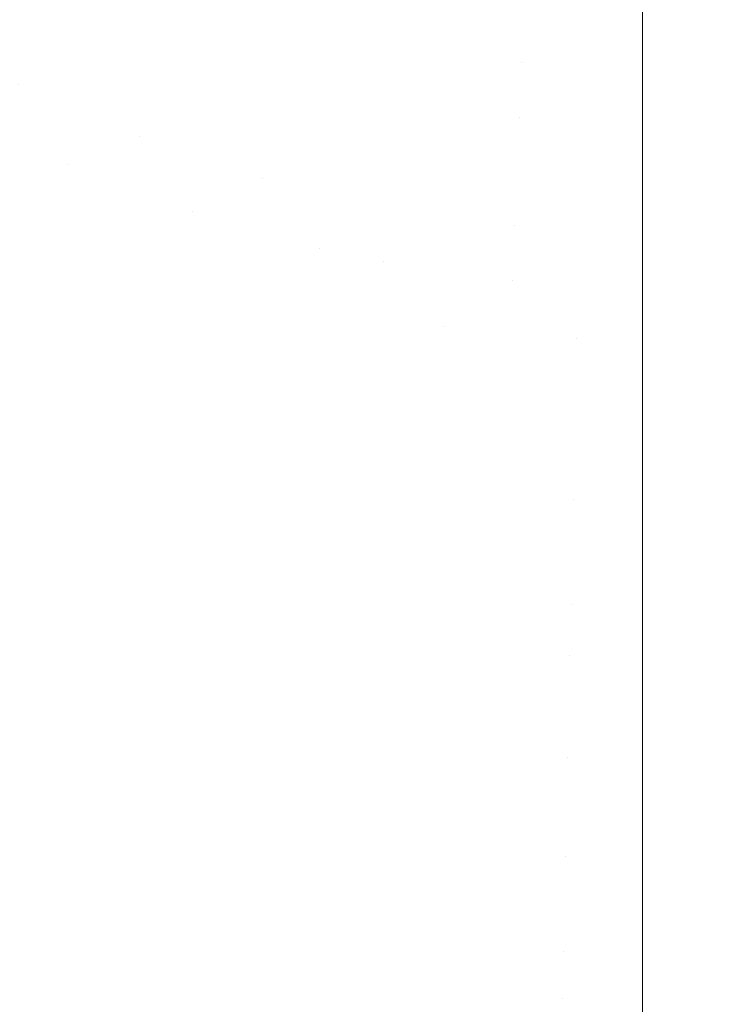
# Model space of a CAD drawing. Header units: centimetres. Extents: x -17.1 to 18.2, y 4.2 to 6.
# Tile 126 of 256: x -5.1258 to -5.0954, y 4.535 to 4.5771. Entities that reach past the tile are written whole.
import ezdxf

# ---------------------------------------------------------------- set-up
doc = ezdxf.new("R2010")
doc.units = ezdxf.units.CM
doc.header["$LTSCALE"] = 2.54
doc.layers.add('Lucido design-1', color=7, linetype='Continuous')

# ---------------------------------------------------------------- blocks, each defined once
blk = doc.blocks.new('Gruppo-3-1')
at = {"color": 7, "linetype": 'Continuous', "lineweight": 9}
blk.add_3dface([(-17.020308, 5.900212, -2276.22217), (-17.020308, 4.300212, -2276.22217), (18.147234, 4.300212, -2276.22217), (18.147234, 5.900212, -2276.22217)], dxfattribs=at)
for points, invisible_edges in [([(-5.130261, 4.579185, -2276.626728), (-5.129702, 4.581358, -2276.62603), (-5.12487, 4.578774, -2276.62603), (-5.125341, 4.576554, -2276.626728)], 15), ([(-5.119516, 4.578881, -2276.625393), (-5.119896, 4.57662, -2276.62603), (-5.12487, 4.578774, -2276.62603), (-5.124399, 4.580996, -2276.625393)], 15), ([(-5.114517, 4.57721, -2276.625393), (-5.11423, 4.579502, -2276.624816), (-5.109238, 4.578318, -2276.624816), (-5.109431, 4.576003, -2276.625393)], 15), ([(-5.125341, 4.576554, -2276.626728), (-5.125811, 4.574337, -2276.627487), (-5.13082, 4.577015, -2276.627487), (-5.130261, 4.579185, -2276.626728)], 15), ([(-5.114517, 4.57721, -2276.625393), (-5.114805, 4.574918, -2276.62603), (-5.119896, 4.57662, -2276.62603), (-5.119516, 4.578881, -2276.625393)], 15), ([(-5.125341, 4.576554, -2276.626728), (-5.12487, 4.578774, -2276.62603), (-5.119896, 4.57662, -2276.62603), (-5.120276, 4.57436, -2276.626728)], 15), ([(-5.104284, 4.575273, -2276.625393), (-5.104188, 4.577601, -2276.624816), (-5.099108, 4.578568, -2276.62454), (-5.099108, 4.57433, -2276.625577)], 11), ([(6.226033, 4.57433, -2276.625577), (-5.099108, 4.57433, -2276.625577), (-5.099108, 4.578568, -2276.62454), (6.226033, 4.578568, -2276.62454)], 5), ([(-5.109431, 4.576003, -2276.625393), (-5.109238, 4.578318, -2276.624816), (-5.104188, 4.577601, -2276.624816), (-5.104284, 4.575273, -2276.625393)], 15), ([(-5.109431, 4.576003, -2276.625393), (-5.109623, 4.573689, -2276.62603), (-5.114805, 4.574918, -2276.62603), (-5.114517, 4.57721, -2276.625393)], 15), ([(-5.120276, 4.57436, -2276.626728), (-5.120656, 4.572104, -2276.627487), (-5.125811, 4.574337, -2276.627487), (-5.125341, 4.576554, -2276.626728)], 15), ([(-5.120276, 4.57436, -2276.626728), (-5.119896, 4.57662, -2276.62603), (-5.114805, 4.574918, -2276.62603), (-5.115092, 4.572627, -2276.626728)], 15), ([(-5.104284, 4.575273, -2276.625393), (-5.104381, 4.572945, -2276.62603), (-5.109623, 4.573689, -2276.62603), (-5.109431, 4.576003, -2276.625393)], 15), ([(-5.099108, 4.57433, -2276.625577), (-5.104381, 4.572945, -2276.62603), (-5.104284, 4.575273, -2276.625393)], 11), ([(-5.115092, 4.572627, -2276.626728), (-5.114805, 4.574918, -2276.62603), (-5.109623, 4.573689, -2276.62603), (-5.109815, 4.571375, -2276.626728)], 15), ([(-5.123674, 4.570932, -2276.628308), (-5.12628, 4.572126, -2276.628308), (-5.125811, 4.574337, -2276.627487)], 11), ([(-5.125811, 4.574337, -2276.627487), (-5.120656, 4.572104, -2276.627487), (-5.123674, 4.570932, -2276.628308)], 11), ([(-5.115092, 4.572627, -2276.626728), (-5.115378, 4.57034, -2276.627487), (-5.120656, 4.572104, -2276.627487), (-5.120276, 4.57436, -2276.626728)], 15), ([(-5.104381, 4.572945, -2276.62603), (-5.099108, 4.57433, -2276.625577), (-5.099108, 4.570141, -2276.626798)], 9), ([(6.226033, 4.570141, -2276.626798), (-5.099108, 4.570141, -2276.626798), (-5.099108, 4.57433, -2276.625577), (6.226033, 4.57433, -2276.625577)], 5), ([(-5.109815, 4.571375, -2276.626728), (-5.109623, 4.573689, -2276.62603), (-5.104381, 4.572945, -2276.62603), (-5.104477, 4.570618, -2276.626728)], 15), ([(-5.109815, 4.571375, -2276.626728), (-5.110007, 4.569066, -2276.627487), (-5.115378, 4.57034, -2276.627487), (-5.115092, 4.572627, -2276.626728)], 15), ([(-5.099108, 4.570141, -2276.626798), (-5.104477, 4.570618, -2276.626728), (-5.104381, 4.572945, -2276.62603)], 11), ([(-5.124097, 4.568709, -2276.629191), (-5.126748, 4.569923, -2276.629191), (-5.12628, 4.572126, -2276.628308), (-5.123674, 4.570932, -2276.628308)], 15), ([(-5.120656, 4.572104, -2276.627487), (-5.121034, 4.569854, -2276.628308), (-5.123674, 4.570932, -2276.628308)], 11), ([(-5.118363, 4.568896, -2276.628308), (-5.121034, 4.569854, -2276.628308), (-5.120656, 4.572104, -2276.627487)], 11), ([(-5.120656, 4.572104, -2276.627487), (-5.115378, 4.57034, -2276.627487), (-5.118363, 4.568896, -2276.628308)], 11), ([(-5.104477, 4.570618, -2276.626728), (-5.104574, 4.568295, -2276.627487), (-5.110007, 4.569066, -2276.627487), (-5.109815, 4.571375, -2276.626728)], 15), ([(-5.123674, 4.570932, -2276.628308), (-5.121034, 4.569854, -2276.628308), (-5.121411, 4.567612, -2276.629191), (-5.124097, 4.568709, -2276.629191)], 15), ([(-5.104574, 4.568295, -2276.627487), (-5.104477, 4.570618, -2276.626728), (-5.099108, 4.570141, -2276.626798)], 11), ([(-5.115378, 4.57034, -2276.627487), (-5.115664, 4.568059, -2276.628308), (-5.118363, 4.568896, -2276.628308)], 11), ([(-5.112941, 4.567347, -2276.628308), (-5.115664, 4.568059, -2276.628308), (-5.115378, 4.57034, -2276.627487)], 11), ([(-5.115378, 4.57034, -2276.627487), (-5.110007, 4.569066, -2276.627487), (-5.112941, 4.567347, -2276.628308)], 11), ([(-5.099108, 4.570141, -2276.626798), (-5.099108, 4.56601, -2276.628201), (-5.104574, 4.568295, -2276.627487)], 10), ([(6.226033, 4.56601, -2276.628201), (-5.099108, 4.56601, -2276.628201), (-5.099108, 4.570141, -2276.626798), (6.226033, 4.570141, -2276.626798)], 5), ([(-5.124517, 4.566496, -2276.630136), (-5.127213, 4.567731, -2276.630136), (-5.126748, 4.569923, -2276.629191), (-5.124097, 4.568709, -2276.629191)], 15), ([(-5.118694, 4.566637, -2276.629191), (-5.121411, 4.567612, -2276.629191), (-5.121034, 4.569854, -2276.628308), (-5.118363, 4.568896, -2276.628308)], 15), ([(-5.118363, 4.568896, -2276.628308), (-5.115664, 4.568059, -2276.628308), (-5.115949, 4.565786, -2276.629191), (-5.118694, 4.566637, -2276.629191)], 15), ([(-5.110007, 4.569066, -2276.627487), (-5.110199, 4.566762, -2276.628308), (-5.112941, 4.567347, -2276.628308)], 11), ([(-5.110199, 4.566762, -2276.628308), (-5.110007, 4.569066, -2276.627487), (-5.104574, 4.568295, -2276.627487), (-5.10467, 4.565978, -2276.628308)], 15), ([(-5.124097, 4.568709, -2276.629191), (-5.121411, 4.567612, -2276.629191), (-5.121786, 4.565381, -2276.630136), (-5.124517, 4.566496, -2276.630136)], 15), ([(-5.113179, 4.565062, -2276.629191), (-5.115949, 4.565786, -2276.629191), (-5.115664, 4.568059, -2276.628308), (-5.112941, 4.567347, -2276.628308)], 15), ([(-5.10467, 4.565978, -2276.628308), (-5.104574, 4.568295, -2276.627487), (-5.099108, 4.56601, -2276.628201), (-5.099108, 4.565718, -2276.628314)], 11), ([(-5.124936, 4.564295, -2276.631143), (-5.127675, 4.565551, -2276.631143), (-5.127213, 4.567731, -2276.630136), (-5.124517, 4.566496, -2276.630136)], 15), ([(-5.119023, 4.564389, -2276.630136), (-5.121786, 4.565381, -2276.630136), (-5.121411, 4.567612, -2276.629191), (-5.118694, 4.566637, -2276.629191)], 15), ([(-5.112941, 4.567347, -2276.628308), (-5.110199, 4.566762, -2276.628308), (-5.11039, 4.564467, -2276.629191), (-5.113179, 4.565062, -2276.629191)], 15), ([(-5.107584, 4.564002, -2276.629191), (-5.11039, 4.564467, -2276.629191), (-5.110199, 4.566762, -2276.628308)], 11), ([(-5.110199, 4.566762, -2276.628308), (-5.10467, 4.565978, -2276.628308), (-5.107584, 4.564002, -2276.629191)], 11), ([(-5.124517, 4.566496, -2276.630136), (-5.121786, 4.565381, -2276.630136), (-5.12216, 4.563162, -2276.631143), (-5.124936, 4.564295, -2276.631143)], 15), ([(-5.118694, 4.566637, -2276.629191), (-5.115949, 4.565786, -2276.629191), (-5.116232, 4.563524, -2276.630136), (-5.119023, 4.564389, -2276.630136)], 15), ([(-5.10467, 4.565978, -2276.628308), (-5.104765, 4.563669, -2276.629191), (-5.107584, 4.564002, -2276.629191)], 11), ([(-5.101939, 4.563469, -2276.629191), (-5.104765, 4.563669, -2276.629191), (-5.10467, 4.565978, -2276.628308)], 11), ([(-5.10467, 4.565978, -2276.628308), (-5.099108, 4.565718, -2276.628314), (-5.101939, 4.563469, -2276.629191)], 11), ([(-5.099108, 4.565718, -2276.628314), (-5.099108, 4.56601, -2276.628201), (6.226033, 4.56601, -2276.628201), (6.226033, 4.565718, -2276.628314)], 10), ([(-5.125351, 4.56211, -2276.632211), (-5.128135, 4.563386, -2276.632211), (-5.127675, 4.565551, -2276.631143), (-5.124936, 4.564295, -2276.631143)], 15), ([(-5.119351, 4.562154, -2276.631143), (-5.12216, 4.563162, -2276.631143), (-5.121786, 4.565381, -2276.630136), (-5.119023, 4.564389, -2276.630136)], 15), ([(-5.113416, 4.562788, -2276.630136), (-5.116232, 4.563524, -2276.630136), (-5.115949, 4.565786, -2276.629191), (-5.113179, 4.565062, -2276.629191)], 15), ([(-5.099108, 4.565718, -2276.628314), (-5.099108, 4.56341, -2276.629212), (-5.101939, 4.563469, -2276.629191)], 10), ([(-5.099108, 4.56341, -2276.629212), (-5.099108, 4.565718, -2276.628314), (6.226033, 4.565718, -2276.628314), (6.226033, 4.56341, -2276.629212)], 10), ([(-5.113179, 4.565062, -2276.629191), (-5.11039, 4.564467, -2276.629191), (-5.110579, 4.562183, -2276.630136), (-5.113416, 4.562788, -2276.630136)], 15), ([(-5.124936, 4.564295, -2276.631143), (-5.12216, 4.563162, -2276.631143), (-5.12253, 4.560959, -2276.632211), (-5.125351, 4.56211, -2276.632211)], 15), ([(-5.119023, 4.564389, -2276.630136), (-5.116232, 4.563524, -2276.630136), (-5.116514, 4.561275, -2276.631143), (-5.119351, 4.562154, -2276.631143)], 15), ([(-5.107726, 4.56171, -2276.630136), (-5.110579, 4.562183, -2276.630136), (-5.11039, 4.564467, -2276.629191), (-5.107584, 4.564002, -2276.629191)], 15), ([(-5.107584, 4.564002, -2276.629191), (-5.104765, 4.563669, -2276.629191), (-5.10486, 4.561372, -2276.630136), (-5.107726, 4.56171, -2276.630136)], 15), ([(-5.125763, 4.559942, -2276.633342), (-5.12859, 4.561238, -2276.633342), (-5.128135, 4.563386, -2276.632211), (-5.125351, 4.56211, -2276.632211)], 15), ([(-5.113652, 4.560527, -2276.631143), (-5.116514, 4.561275, -2276.631143), (-5.116232, 4.563524, -2276.630136), (-5.113416, 4.562788, -2276.630136)], 15), ([(-5.101986, 4.561168, -2276.630136), (-5.10486, 4.561372, -2276.630136), (-5.104765, 4.563669, -2276.629191), (-5.101939, 4.563469, -2276.629191)], 15), ([(-5.099108, 4.561944, -2276.629782), (-5.101986, 4.561168, -2276.630136), (-5.101939, 4.563469, -2276.629191)], 11), ([(-5.101939, 4.563469, -2276.629191), (-5.099108, 4.56341, -2276.629212), (-5.099108, 4.561944, -2276.629782)], 9), ([(6.226033, 4.56341, -2276.629212), (6.226033, 4.561944, -2276.629782), (-5.099108, 4.561944, -2276.629782), (-5.099108, 4.56341, -2276.629212)], 10), ([(-5.119677, 4.559935, -2276.632211), (-5.12253, 4.560959, -2276.632211), (-5.12216, 4.563162, -2276.631143), (-5.119351, 4.562154, -2276.631143)], 15), ([(-5.113416, 4.562788, -2276.630136), (-5.110579, 4.562183, -2276.630136), (-5.110768, 4.559912, -2276.631143), (-5.113652, 4.560527, -2276.631143)], 15), ([(-5.125351, 4.56211, -2276.632211), (-5.12253, 4.560959, -2276.632211), (-5.122898, 4.558773, -2276.633342), (-5.125763, 4.559942, -2276.633342)], 15), ([(-5.119351, 4.562154, -2276.631143), (-5.116514, 4.561275, -2276.631143), (-5.116794, 4.559041, -2276.632211), (-5.119677, 4.559935, -2276.632211)], 15), ([(-5.107868, 4.559431, -2276.631143), (-5.110768, 4.559912, -2276.631143), (-5.110579, 4.562183, -2276.630136), (-5.107726, 4.56171, -2276.630136)], 15), ([(-5.107726, 4.56171, -2276.630136), (-5.10486, 4.561372, -2276.630136), (-5.104955, 4.559087, -2276.631143), (-5.107868, 4.559431, -2276.631143)], 15), ([(-5.101986, 4.561168, -2276.630136), (-5.099108, 4.561944, -2276.629782), (-5.099108, 4.55795, -2276.631539), (-5.102034, 4.55888, -2276.631143)], 13), ([(6.226033, 4.55795, -2276.631539), (-5.099108, 4.55795, -2276.631539), (-5.099108, 4.561944, -2276.629782), (6.226033, 4.561944, -2276.629782)], 5), ([(-5.126171, 4.557794, -2276.634533), (-5.129042, 4.55911, -2276.634533), (-5.12859, 4.561238, -2276.633342), (-5.125763, 4.559942, -2276.633342)], 15), ([(-5.113885, 4.558281, -2276.632211), (-5.116794, 4.559041, -2276.632211), (-5.116514, 4.561275, -2276.631143), (-5.113652, 4.560527, -2276.631143)], 15), ([(-5.102034, 4.55888, -2276.631143), (-5.104955, 4.559087, -2276.631143), (-5.10486, 4.561372, -2276.630136), (-5.101986, 4.561168, -2276.630136)], 15), ([(-5.119999, 4.557733, -2276.633342), (-5.122898, 4.558773, -2276.633342), (-5.12253, 4.560959, -2276.632211), (-5.119677, 4.559935, -2276.632211)], 15), ([(-5.113652, 4.560527, -2276.631143), (-5.110768, 4.559912, -2276.631143), (-5.110956, 4.557656, -2276.632211), (-5.113885, 4.558281, -2276.632211)], 15), ([(-5.125763, 4.559942, -2276.633342), (-5.122898, 4.558773, -2276.633342), (-5.123262, 4.556607, -2276.634533), (-5.126171, 4.557794, -2276.634533)], 15), ([(-5.119677, 4.559935, -2276.632211), (-5.116794, 4.559041, -2276.632211), (-5.117071, 4.556825, -2276.633342), (-5.119999, 4.557733, -2276.633342)], 15), ([(-5.108009, 4.557168, -2276.632211), (-5.110956, 4.557656, -2276.632211), (-5.110768, 4.559912, -2276.631143), (-5.107868, 4.559431, -2276.631143)], 15), ([(-5.107868, 4.559431, -2276.631143), (-5.104955, 4.559087, -2276.631143), (-5.105049, 4.556818, -2276.632211), (-5.108009, 4.557168, -2276.632211)], 15), ([(-5.102081, 4.556608, -2276.632211), (-5.105049, 4.556818, -2276.632211), (-5.104955, 4.559087, -2276.631143), (-5.102034, 4.55888, -2276.631143)], 15), ([(-5.120319, 4.555551, -2276.634533), (-5.123262, 4.556607, -2276.634533), (-5.122898, 4.558773, -2276.633342), (-5.119999, 4.557733, -2276.633342)], 15), ([(-5.114117, 4.556053, -2276.633342), (-5.117071, 4.556825, -2276.633342), (-5.116794, 4.559041, -2276.632211), (-5.113885, 4.558281, -2276.632211)], 15), ([(-5.102034, 4.55888, -2276.631143), (-5.099108, 4.55795, -2276.631539), (-5.102081, 4.556608, -2276.632211)], 11), ([(-5.113885, 4.558281, -2276.632211), (-5.110956, 4.557656, -2276.632211), (-5.111142, 4.555418, -2276.633342), (-5.114117, 4.556053, -2276.633342)], 15), ([(-5.102081, 4.556608, -2276.632211), (-5.099108, 4.55795, -2276.631539), (-5.099108, 4.554037, -2276.633469)], 9), ([(6.226033, 4.554037, -2276.633469), (-5.099108, 4.554037, -2276.633469), (-5.099108, 4.55795, -2276.631539), (6.226033, 4.55795, -2276.631539)], 5), ([(-5.126171, 4.557794, -2276.634533), (-5.123262, 4.556607, -2276.634533), (-5.123623, 4.554463, -2276.635786), (-5.126575, 4.555668, -2276.635786)], 15), ([(-5.119999, 4.557733, -2276.633342), (-5.117071, 4.556825, -2276.633342), (-5.117346, 4.55463, -2276.634533), (-5.120319, 4.555551, -2276.634533)], 15), ([(-5.108149, 4.554922, -2276.633342), (-5.111142, 4.555418, -2276.633342), (-5.110956, 4.557656, -2276.632211), (-5.108009, 4.557168, -2276.632211)], 15), ([(-5.108009, 4.557168, -2276.632211), (-5.105049, 4.556818, -2276.632211), (-5.105142, 4.554567, -2276.633342), (-5.108149, 4.554922, -2276.633342)], 15), ([(-5.120636, 4.553391, -2276.635786), (-5.123623, 4.554463, -2276.635786), (-5.123262, 4.556607, -2276.634533), (-5.120319, 4.555551, -2276.634533)], 15), ([(-5.114347, 4.553845, -2276.634533), (-5.117346, 4.55463, -2276.634533), (-5.117071, 4.556825, -2276.633342), (-5.114117, 4.556053, -2276.633342)], 15), ([(-5.102127, 4.554354, -2276.633342), (-5.105142, 4.554567, -2276.633342), (-5.105049, 4.556818, -2276.632211), (-5.102081, 4.556608, -2276.632211)], 15), ([(-5.099108, 4.554037, -2276.633469), (-5.102127, 4.554354, -2276.633342), (-5.102081, 4.556608, -2276.632211)], 11), ([(-5.114117, 4.556053, -2276.633342), (-5.111142, 4.555418, -2276.633342), (-5.111326, 4.553201, -2276.634533), (-5.114347, 4.553845, -2276.634533)], 15), ([(-5.126575, 4.555668, -2276.635786), (-5.123623, 4.554463, -2276.635786), (-5.123979, 4.552344, -2276.637098), (-5.126974, 4.553567, -2276.637098)], 15), ([(-5.120319, 4.555551, -2276.634533), (-5.117346, 4.55463, -2276.634533), (-5.117619, 4.552456, -2276.635786), (-5.120636, 4.553391, -2276.635786)], 15), ([(-5.108287, 4.552697, -2276.634533), (-5.111326, 4.553201, -2276.634533), (-5.111142, 4.555418, -2276.633342), (-5.108149, 4.554922, -2276.633342)], 15), ([(-5.108149, 4.554922, -2276.633342), (-5.105142, 4.554567, -2276.633342), (-5.105235, 4.552337, -2276.634533), (-5.108287, 4.552697, -2276.634533)], 15), ([(-5.120949, 4.551257, -2276.637098), (-5.123979, 4.552344, -2276.637098), (-5.123623, 4.554463, -2276.635786), (-5.120636, 4.553391, -2276.635786)], 15), ([(-5.114575, 4.55166, -2276.635786), (-5.117619, 4.552456, -2276.635786), (-5.117346, 4.55463, -2276.634533), (-5.114347, 4.553845, -2276.634533)], 15), ([(-5.102173, 4.55212, -2276.634533), (-5.105235, 4.552337, -2276.634533), (-5.105142, 4.554567, -2276.633342), (-5.102127, 4.554354, -2276.633342)], 15), ([(-5.102173, 4.55212, -2276.634533), (-5.102127, 4.554354, -2276.633342), (-5.099108, 4.554037, -2276.633469)], 11), ([(-5.099108, 4.554037, -2276.633469), (-5.099108, 4.550212, -2276.635567), (-5.102173, 4.55212, -2276.634533)], 10), ([(6.226033, 4.550212, -2276.635567), (-5.099108, 4.550212, -2276.635567), (-5.099108, 4.554037, -2276.633469), (6.226033, 4.554037, -2276.633469)], 5), ([(-5.114347, 4.553845, -2276.634533), (-5.111326, 4.553201, -2276.634533), (-5.111508, 4.551006, -2276.635786), (-5.114575, 4.55166, -2276.635786)], 15), ([(-5.126974, 4.553567, -2276.637098), (-5.123979, 4.552344, -2276.637098), (-5.124331, 4.550252, -2276.63847), (-5.127369, 4.551492, -2276.63847)], 15), ([(-5.120636, 4.553391, -2276.635786), (-5.117619, 4.552456, -2276.635786), (-5.117888, 4.550308, -2276.637098), (-5.120949, 4.551257, -2276.637098)], 15), ([(-5.108424, 4.550495, -2276.635786), (-5.111508, 4.551006, -2276.635786), (-5.111326, 4.553201, -2276.634533), (-5.108287, 4.552697, -2276.634533)], 15), ([(-5.121258, 4.549149, -2276.63847), (-5.124331, 4.550252, -2276.63847), (-5.123979, 4.552344, -2276.637098), (-5.120949, 4.551257, -2276.637098)], 15), ([(-5.1148, 4.549501, -2276.637098), (-5.117888, 4.550308, -2276.637098), (-5.117619, 4.552456, -2276.635786), (-5.114575, 4.55166, -2276.635786)], 15), ([(-5.108287, 4.552697, -2276.634533), (-5.105235, 4.552337, -2276.634533), (-5.105326, 4.550129, -2276.635786), (-5.108424, 4.550495, -2276.635786)], 15), ([(-5.102219, 4.549909, -2276.635786), (-5.105326, 4.550129, -2276.635786), (-5.105235, 4.552337, -2276.634533), (-5.102173, 4.55212, -2276.634533)], 15), ([(-5.102173, 4.55212, -2276.634533), (-5.099108, 4.550212, -2276.635567), (-5.102219, 4.549909, -2276.635786)], 11), ([(-5.127369, 4.551492, -2276.63847), (-5.124331, 4.550252, -2276.63847), (-5.124678, 4.548189, -2276.639901), (-5.127757, 4.549446, -2276.639901)], 15), ([(-5.114575, 4.55166, -2276.635786), (-5.111508, 4.551006, -2276.635786), (-5.111689, 4.548837, -2276.637098), (-5.1148, 4.549501, -2276.637098)], 15), ([(-5.120949, 4.551257, -2276.637098), (-5.117888, 4.550308, -2276.637098), (-5.118153, 4.548187, -2276.63847), (-5.121258, 4.549149, -2276.63847)], 15), ([(-5.10856, 4.548319, -2276.637098), (-5.111689, 4.548837, -2276.637098), (-5.111508, 4.551006, -2276.635786), (-5.108424, 4.550495, -2276.635786)], 15), ([(-5.121563, 4.547071, -2276.639901), (-5.124678, 4.548189, -2276.639901), (-5.124331, 4.550252, -2276.63847), (-5.121258, 4.549149, -2276.63847)], 15), ([(-5.115022, 4.547368, -2276.63847), (-5.118153, 4.548187, -2276.63847), (-5.117888, 4.550308, -2276.637098), (-5.1148, 4.549501, -2276.637098)], 15), ([(-5.108424, 4.550495, -2276.635786), (-5.105326, 4.550129, -2276.635786), (-5.105417, 4.547947, -2276.637098), (-5.10856, 4.548319, -2276.637098)], 15), ([(-5.102264, 4.547724, -2276.637098), (-5.105417, 4.547947, -2276.637098), (-5.105326, 4.550129, -2276.635786), (-5.102219, 4.549909, -2276.635786)], 15), ([(-5.102219, 4.549909, -2276.635786), (-5.099108, 4.550212, -2276.635567), (-5.099108, 4.546482, -2276.637831), (-5.102264, 4.547724, -2276.637098)], 13), ([(6.226033, 4.546482, -2276.637831), (-5.099108, 4.546482, -2276.637831), (-5.099108, 4.550212, -2276.635567), (6.226033, 4.550212, -2276.635567)], 5), ([(-5.127757, 4.549446, -2276.639901), (-5.124678, 4.548189, -2276.639901), (-5.12502, 4.546158, -2276.64139), (-5.12814, 4.547431, -2276.64139)], 15), ([(-5.1148, 4.549501, -2276.637098), (-5.111689, 4.548837, -2276.637098), (-5.111867, 4.546695, -2276.63847), (-5.115022, 4.547368, -2276.63847)], 15), ([(-5.121258, 4.549149, -2276.63847), (-5.118153, 4.548187, -2276.63847), (-5.118415, 4.546096, -2276.639901), (-5.121563, 4.547071, -2276.639901)], 15), ([(-5.108693, 4.546169, -2276.63847), (-5.111867, 4.546695, -2276.63847), (-5.111689, 4.548837, -2276.637098), (-5.10856, 4.548319, -2276.637098)], 15), ([(-5.121863, 4.545025, -2276.64139), (-5.12502, 4.546158, -2276.64139), (-5.124678, 4.548189, -2276.639901), (-5.121563, 4.547071, -2276.639901)], 15), ([(-5.11524, 4.545266, -2276.639901), (-5.118415, 4.546096, -2276.639901), (-5.118153, 4.548187, -2276.63847), (-5.115022, 4.547368, -2276.63847)], 15), ([(-5.10856, 4.548319, -2276.637098), (-5.105417, 4.547947, -2276.637098), (-5.105506, 4.545793, -2276.63847), (-5.108693, 4.546169, -2276.63847)], 15), ([(-5.102309, 4.545567, -2276.63847), (-5.105506, 4.545793, -2276.63847), (-5.105417, 4.547947, -2276.637098), (-5.102264, 4.547724, -2276.637098)], 15), ([(-5.102264, 4.547724, -2276.637098), (-5.099108, 4.546482, -2276.637831), (-5.102309, 4.545567, -2276.63847)], 11), ([(-5.12814, 4.547431, -2276.64139), (-5.12502, 4.546158, -2276.64139), (-5.125356, 4.54416, -2276.642934), (-5.128517, 4.54545, -2276.642934)], 15), ([(-5.115022, 4.547368, -2276.63847), (-5.111867, 4.546695, -2276.63847), (-5.112042, 4.544583, -2276.639901), (-5.11524, 4.545266, -2276.639901)], 15), ([(-5.121563, 4.547071, -2276.639901), (-5.118415, 4.546096, -2276.639901), (-5.118673, 4.544037, -2276.64139), (-5.121863, 4.545025, -2276.64139)], 15), ([(-5.108825, 4.54405, -2276.639901), (-5.112042, 4.544583, -2276.639901), (-5.111867, 4.546695, -2276.63847), (-5.108693, 4.546169, -2276.63847)], 15), ([(-5.102309, 4.545567, -2276.63847), (-5.099108, 4.546482, -2276.637831), (-5.099108, 4.542854, -2276.640255), (-5.102353, 4.543439, -2276.639901)], 13), ([(6.226033, 4.542854, -2276.640255), (-5.099108, 4.542854, -2276.640255), (-5.099108, 4.546482, -2276.637831), (6.226033, 4.546482, -2276.637831)], 5), ([(-5.122158, 4.543013, -2276.642934), (-5.125356, 4.54416, -2276.642934), (-5.12502, 4.546158, -2276.64139), (-5.121863, 4.545025, -2276.64139)], 15), ([(-5.115456, 4.543195, -2276.64139), (-5.118673, 4.544037, -2276.64139), (-5.118415, 4.546096, -2276.639901), (-5.11524, 4.545266, -2276.639901)], 15), ([(-5.108693, 4.546169, -2276.63847), (-5.105506, 4.545793, -2276.63847), (-5.105594, 4.543669, -2276.639901), (-5.108825, 4.54405, -2276.639901)], 15), ([(-5.102353, 4.543439, -2276.639901), (-5.105594, 4.543669, -2276.639901), (-5.105506, 4.545793, -2276.63847), (-5.102309, 4.545567, -2276.63847)], 15), ([(-5.128517, 4.54545, -2276.642934), (-5.125356, 4.54416, -2276.642934), (-5.125686, 4.542198, -2276.644535), (-5.128886, 4.543505, -2276.644535)], 15), ([(-5.11524, 4.545266, -2276.639901), (-5.112042, 4.544583, -2276.639901), (-5.112215, 4.542504, -2276.64139), (-5.115456, 4.543195, -2276.64139)], 15), ([(-5.121863, 4.545025, -2276.64139), (-5.118673, 4.544037, -2276.64139), (-5.118927, 4.542012, -2276.642934), (-5.122158, 4.543013, -2276.642934)], 15), ([(-5.108955, 4.541964, -2276.64139), (-5.112215, 4.542504, -2276.64139), (-5.112042, 4.544583, -2276.639901), (-5.108825, 4.54405, -2276.639901)], 15), ([(-5.122448, 4.541037, -2276.644535), (-5.125686, 4.542198, -2276.644535), (-5.125356, 4.54416, -2276.642934), (-5.122158, 4.543013, -2276.642934)], 15), ([(-5.115668, 4.541159, -2276.642934), (-5.118927, 4.542012, -2276.642934), (-5.118673, 4.544037, -2276.64139), (-5.115456, 4.543195, -2276.64139)], 15), ([(-5.108825, 4.54405, -2276.639901), (-5.105594, 4.543669, -2276.639901), (-5.105681, 4.541577, -2276.64139), (-5.108955, 4.541964, -2276.64139)], 15), ([(-5.128886, 4.543505, -2276.644535), (-5.125686, 4.542198, -2276.644535), (-5.126009, 4.540275, -2276.646189), (-5.129249, 4.541598, -2276.646189)], 15), ([(-5.102397, 4.541344, -2276.64139), (-5.105681, 4.541577, -2276.64139), (-5.105594, 4.543669, -2276.639901), (-5.102353, 4.543439, -2276.639901)], 15), ([(-5.115456, 4.543195, -2276.64139), (-5.112215, 4.542504, -2276.64139), (-5.112385, 4.540459, -2276.642934), (-5.115668, 4.541159, -2276.642934)], 15), ([(-5.102353, 4.543439, -2276.639901), (-5.099108, 4.542854, -2276.640255), (-5.102397, 4.541344, -2276.64139)], 11), ([(-5.122158, 4.543013, -2276.642934), (-5.118927, 4.542012, -2276.642934), (-5.119176, 4.540023, -2276.644535), (-5.122448, 4.541037, -2276.644535)], 15), ([(-5.102397, 4.541344, -2276.64139), (-5.099108, 4.542854, -2276.640255), (-5.099108, 4.539336, -2276.642835)], 9), ([(6.226033, 4.539336, -2276.642835), (-5.099108, 4.539336, -2276.642835), (-5.099108, 4.542854, -2276.640255), (6.226033, 4.542854, -2276.640255)], 5), ([(-5.109083, 4.539912, -2276.642934), (-5.112385, 4.540459, -2276.642934), (-5.112215, 4.542504, -2276.64139), (-5.108955, 4.541964, -2276.64139)], 15), ([(-5.122732, 4.539099, -2276.646189), (-5.126009, 4.540275, -2276.646189), (-5.125686, 4.542198, -2276.644535), (-5.122448, 4.541037, -2276.644535)], 15), ([(-5.115876, 4.53916, -2276.644535), (-5.119176, 4.540023, -2276.644535), (-5.118927, 4.542012, -2276.642934), (-5.115668, 4.541159, -2276.642934)], 15), ([(-5.108955, 4.541964, -2276.64139), (-5.105681, 4.541577, -2276.64139), (-5.105766, 4.53952, -2276.642934), (-5.109083, 4.539912, -2276.642934)], 15), ([(-5.102439, 4.539285, -2276.642934), (-5.105766, 4.53952, -2276.642934), (-5.105681, 4.541577, -2276.64139), (-5.102397, 4.541344, -2276.64139)], 15), ([(-5.122448, 4.541037, -2276.644535), (-5.119176, 4.540023, -2276.644535), (-5.119421, 4.538073, -2276.646189), (-5.122732, 4.539099, -2276.646189)], 15), ([(-5.115668, 4.541159, -2276.642934), (-5.112385, 4.540459, -2276.642934), (-5.112552, 4.538451, -2276.644535), (-5.115876, 4.53916, -2276.644535)], 15), ([(-5.099108, 4.539336, -2276.642835), (-5.102439, 4.539285, -2276.642934), (-5.102397, 4.541344, -2276.64139)], 11), ([(-5.12301, 4.537202, -2276.647895), (-5.126326, 4.538392, -2276.647895), (-5.126009, 4.540275, -2276.646189), (-5.122732, 4.539099, -2276.646189)], 15), ([(-5.109208, 4.537897, -2276.644535), (-5.112552, 4.538451, -2276.644535), (-5.112385, 4.540459, -2276.642934), (-5.109083, 4.539912, -2276.642934)], 15), ([(-5.11608, 4.5372, -2276.646189), (-5.119421, 4.538073, -2276.646189), (-5.119176, 4.540023, -2276.644535), (-5.115876, 4.53916, -2276.644535)], 15), ([(-5.109083, 4.539912, -2276.642934), (-5.105766, 4.53952, -2276.642934), (-5.105849, 4.5375, -2276.644535), (-5.109208, 4.537897, -2276.644535)], 15), ([(-5.102481, 4.537262, -2276.644535), (-5.105849, 4.5375, -2276.644535), (-5.105766, 4.53952, -2276.642934), (-5.102439, 4.539285, -2276.642934)], 15), ([(-5.099108, 4.539336, -2276.642835), (-5.099108, 4.535933, -2276.645566), (-5.102481, 4.537262, -2276.644535)], 10), ([(-5.102481, 4.537262, -2276.644535), (-5.102439, 4.539285, -2276.642934), (-5.099108, 4.539336, -2276.642835)], 11), ([(6.226033, 4.535933, -2276.645566), (-5.099108, 4.535933, -2276.645566), (-5.099108, 4.539336, -2276.642835), (6.226033, 4.539336, -2276.642835)], 5), ([(-5.122732, 4.539099, -2276.646189), (-5.119421, 4.538073, -2276.646189), (-5.11966, 4.536164, -2276.647895), (-5.12301, 4.537202, -2276.647895)], 15), ([(-5.115876, 4.53916, -2276.644535), (-5.112552, 4.538451, -2276.644535), (-5.112715, 4.536482, -2276.646189), (-5.11608, 4.5372, -2276.646189)], 15), ([(-5.109331, 4.535921, -2276.646189), (-5.112715, 4.536482, -2276.646189), (-5.112552, 4.538451, -2276.644535), (-5.109208, 4.537897, -2276.644535)], 15), ([(-5.123282, 4.535348, -2276.649653), (-5.126636, 4.536551, -2276.649653), (-5.126326, 4.538392, -2276.647895), (-5.12301, 4.537202, -2276.647895)], 15), ([(-5.11628, 4.53528, -2276.647895), (-5.11966, 4.536164, -2276.647895), (-5.119421, 4.538073, -2276.646189), (-5.11608, 4.5372, -2276.646189)], 15), ([(-5.109208, 4.537897, -2276.644535), (-5.105849, 4.5375, -2276.644535), (-5.105932, 4.53552, -2276.646189), (-5.109331, 4.535921, -2276.646189)], 15), ([(-5.12301, 4.537202, -2276.647895), (-5.11966, 4.536164, -2276.647895), (-5.119894, 4.534298, -2276.649653), (-5.123282, 4.535348, -2276.649653)], 15), ([(-5.11608, 4.5372, -2276.646189), (-5.112715, 4.536482, -2276.646189), (-5.112876, 4.534554, -2276.647895), (-5.11628, 4.53528, -2276.647895)], 15), ([(-5.102522, 4.535278, -2276.646189), (-5.105932, 4.53552, -2276.646189), (-5.105849, 4.5375, -2276.644535), (-5.102481, 4.537262, -2276.644535)], 15), ([(-5.102481, 4.537262, -2276.644535), (-5.099108, 4.535933, -2276.645566), (-5.102522, 4.535278, -2276.646189)], 11), ([(-5.123547, 4.533537, -2276.651459), (-5.126938, 4.534754, -2276.651459), (-5.126636, 4.536551, -2276.649653), (-5.123282, 4.535348, -2276.649653)], 15), ([(-5.109451, 4.533987, -2276.647895), (-5.112876, 4.534554, -2276.647895), (-5.112715, 4.536482, -2276.646189), (-5.109331, 4.535921, -2276.646189)], 15), ([(-5.116475, 4.533404, -2276.649653), (-5.119894, 4.534298, -2276.649653), (-5.11966, 4.536164, -2276.647895), (-5.11628, 4.53528, -2276.647895)], 15), ([(-5.109331, 4.535921, -2276.646189), (-5.105932, 4.53552, -2276.646189), (-5.106012, 4.533581, -2276.647895), (-5.109451, 4.533987, -2276.647895)], 15), ([(-5.102522, 4.535278, -2276.646189), (-5.099108, 4.535933, -2276.645566), (-5.099108, 4.532653, -2276.648442), (-5.102562, 4.533336, -2276.647895)], 13), ([(6.226033, 4.532653, -2276.648442), (-5.099108, 4.532653, -2276.648442), (-5.099108, 4.535933, -2276.645566), (6.226033, 4.535933, -2276.645566)], 5), ([(-5.102562, 4.533336, -2276.647895), (-5.106012, 4.533581, -2276.647895), (-5.105932, 4.53552, -2276.646189), (-5.102522, 4.535278, -2276.646189)], 15), ([(-5.121839, 4.532987, -2276.651459), (-5.123547, 4.533537, -2276.651459), (-5.123282, 4.535348, -2276.649653), (-5.119894, 4.534298, -2276.649653)], 15), ([(-5.11628, 4.53528, -2276.647895), (-5.112876, 4.534554, -2276.647895), (-5.113032, 4.532669, -2276.649653), (-5.116475, 4.533404, -2276.649653)], 15)]:
    blk.add_3dface(points, dxfattribs=dict(at, invisible_edges=invisible_edges))
blk = doc.blocks.new('Gruppo-4-1')
at = {"color": 7}
blk.add_blockref('Gruppo-3-1', (0, 0), dxfattribs=at)

msp = doc.modelspace()

# ---------------------------------------------------------------- block references
at = {"layer": 'Lucido design-1', "color": 7}
msp.add_blockref('Gruppo-4-1', (0, 0), dxfattribs=at)

doc.saveas('drawing.dxf')
